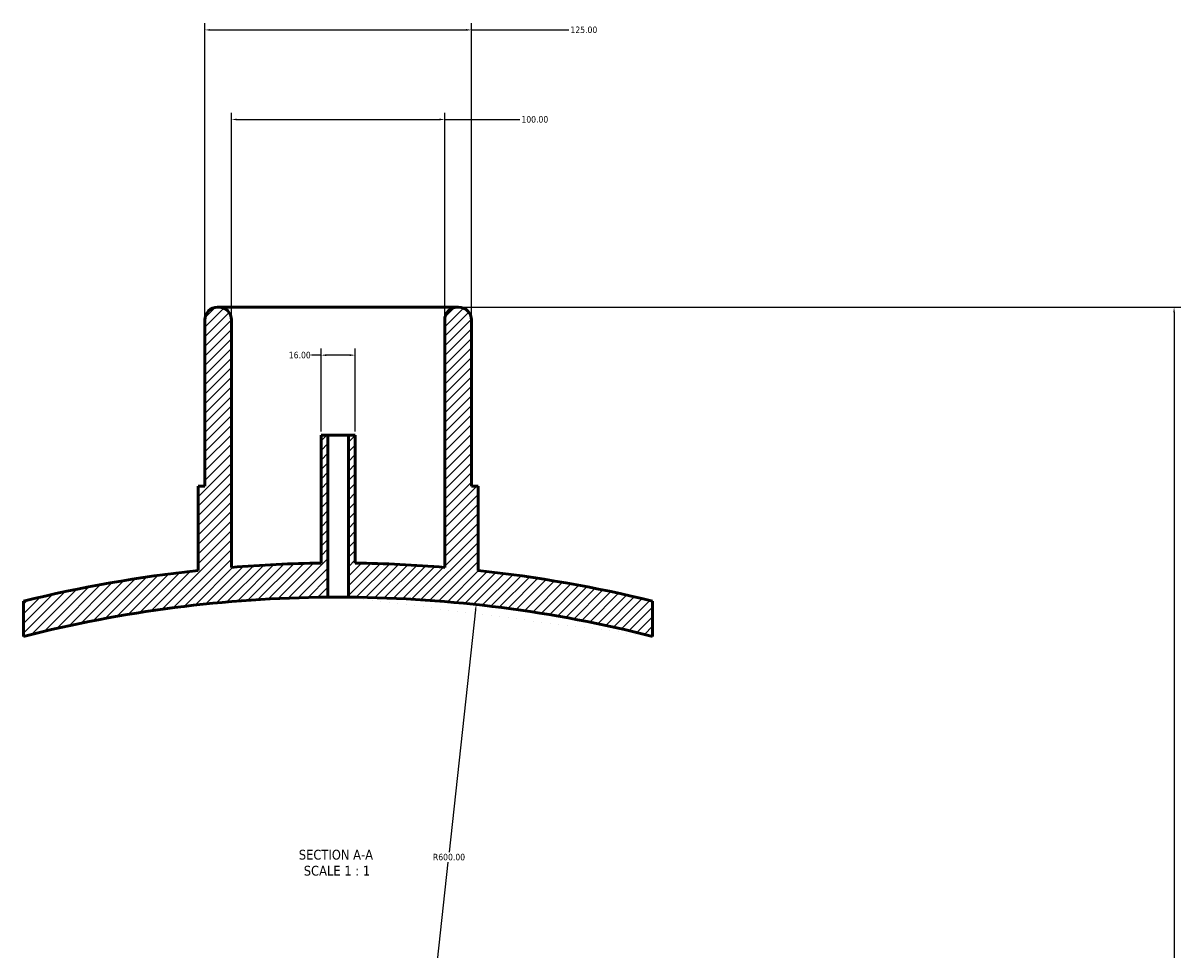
# Model space of a CAD drawing. Header units: millimetres. Extents: x -294 to 1633, y -345 to 2427.
# Tile 6 of 6: x 444 to 987, y 1993 to 2427. Entities that reach past the tile are written whole.
import ezdxf

# ---------------------------------------------------------------- set-up
doc = ezdxf.new("R2010")
doc.units = ezdxf.units.MM
for name, color, linetype, lineweight in [('Dimension (ANSI)', 7, 'Continuous', 25), ('Hatch (ANSI)', 7, 'Continuous', 18), ('Symbol (ANSI)', 7, 'Continuous', 25), ('Visible (ANSI)', 7, 'Continuous', 50)]:
    doc.layers.add(name, color=color, linetype=linetype, lineweight=lineweight)
doc.styles.add('Label Text (ANSI)', font='tahoma.ttf')
doc.styles.add('Note Text (ANSI)', font='tahoma.ttf')
doc.dimstyles.new('Default - mm (ANSI)', dxfattribs={"dimtxt": 3.048, "dimasz": 2.5, "dimexe": 3.175, "dimexo": 1.6002, "dimgap": 0.8, "dimtad": 0, "dimtoh": 1, "dimrnd": 1e-08, "dimzin": 4, "dimdsep": 46, "dimtxsty": 'Note Text (ANSI)', "dimcen": 0.09, "dimdle": 10, "dimclrd": 256, "dimclre": 256, "dimclrt": 256, "dimadec": 1, "dimazin": 1, "dimtfac": 1, "dimtofl": 0, "dimtmove": 0, "dimatfit": 3, "dimfxl": 1, "dimtolj": 1, "dimtzin": 4, "dimlwd": -1, "dimlwe": -1, "dimarcsym": 0})

# ---------------------------------------------------------------- blocks, each defined once
blk = doc.blocks.new('*D7')
at = {"layer": 'Defpoints', "color": 0, "transparency": 16777216}
for p in [(654.03, 2424.12), (529.03, 2288.12), (654.03, 2288.12)]:
    blk.add_point(p, dxfattribs=at)
at = {"layer": 'Dimension (ANSI)', "transparency": 16777216}
for p, q in [((529.03, 2289.72), (529.03, 2427.3)), ((654.03, 2289.72), (654.03, 2427.3)), ((531.53, 2424.12), (651.53, 2424.12)), ((654.03, 2424.12), (699.69, 2424.12))]:
    blk.add_line(p, q, dxfattribs=at)
for points in [[(531.53, 2424.54), (531.53, 2423.71), (529.03, 2424.12)], [(651.53, 2424.54), (651.53, 2423.71), (654.03, 2424.12)]]:
    blk.add_solid(points, dxfattribs=at)
at = {"layer": 'Dimension (ANSI)', "transparency": 16777216, "insert": (700.49, 2425.71), "char_height": 3.048, "attachment_point": 1, "style": 'Note Text (ANSI)'}
blk.add_mtext('\\A1;125.00', dxfattribs=at)
blk = doc.blocks.new('*D8')
at = {"layer": 'Defpoints', "color": 0, "transparency": 16777216}
for p in [(641.53, 2382.12), (541.53, 2288.12), (641.53, 2288.12)]:
    blk.add_point(p, dxfattribs=at)
at = {"layer": 'Dimension (ANSI)', "transparency": 16777216}
for p, q in [((541.53, 2289.72), (541.53, 2385.3)), ((641.53, 2289.72), (641.53, 2385.3)), ((544.03, 2382.12), (639.03, 2382.12)), ((641.53, 2382.12), (676.69, 2382.12))]:
    blk.add_line(p, q, dxfattribs=at)
for points in [[(544.03, 2382.54), (544.03, 2381.71), (541.53, 2382.12)], [(639.03, 2382.54), (639.03, 2381.71), (641.53, 2382.12)]]:
    blk.add_solid(points, dxfattribs=at)
at = {"layer": 'Dimension (ANSI)', "transparency": 16777216, "insert": (677.49, 2383.71), "char_height": 3.048, "attachment_point": 1, "style": 'Note Text (ANSI)'}
blk.add_mtext('\\A1;100.00', dxfattribs=at)
blk = doc.blocks.new('*D9')
at = {"layer": 'Defpoints', "color": 0, "transparency": 16777216}
for p in [(599.53, 2271.6), (583.53, 2234.12), (599.53, 2234.12)]:
    blk.add_point(p, dxfattribs=at)
at = {"layer": 'Dimension (ANSI)', "transparency": 16777216}
for p, q in [((583.53, 2235.72), (583.53, 2274.77)), ((599.53, 2235.72), (599.53, 2274.77)), ((583.53, 2271.6), (579.01, 2271.6)), ((597.03, 2271.6), (586.03, 2271.6))]:
    blk.add_line(p, q, dxfattribs=at)
for points in [[(586.03, 2272.01), (586.03, 2271.18), (583.53, 2271.6)], [(597.03, 2272.01), (597.03, 2271.18), (599.53, 2271.6)]]:
    blk.add_solid(points, dxfattribs=at)
at = {"layer": 'Dimension (ANSI)', "transparency": 16777216, "insert": (568.42, 2273.18), "char_height": 3.048, "attachment_point": 1, "style": 'Note Text (ANSI)'}
blk.add_mtext('\\A1;16.00', dxfattribs=at)
blk = doc.blocks.new('*D10')
at = {"layer": 'Defpoints', "color": 0, "transparency": 16777216}
for p in [(656.27, 2154.62), (591.53, 1558.12)]:
    blk.add_point(p, dxfattribs=at)
at = {"layer": 'Dimension (ANSI)', "transparency": 16777216}
for p, q in [((656, 2152.13), (643.67, 2038.55)), ((591.53, 1558.12), (643.16, 2033.77))]:
    blk.add_line(p, q, dxfattribs=at)
blk.add_solid([(655.59, 2152.18), (656.42, 2152.09), (656.27, 2154.62)], dxfattribs=at)
at = {"layer": 'Dimension (ANSI)', "transparency": 16777216, "insert": (636, 2037.75), "char_height": 3.048, "attachment_point": 1, "style": 'Note Text (ANSI)'}
blk.add_mtext('\\A1;R600.00', dxfattribs=at)
blk = doc.blocks.new('*D11')
at = {"layer": 'Defpoints', "color": 0, "transparency": 16777216}
for p in [(647.53, 2294.12), (591.53, 1558.12), (983.53, 1558.12)]:
    blk.add_point(p, dxfattribs=at)
at = {"layer": 'Dimension (ANSI)', "transparency": 16777216}
for p, q in [((649.13, 2294.12), (986.71, 2294.12)), ((983.53, 2291.62), (983.53, 1867.09)), ((983.53, 1560.62), (983.53, 1853.15)), ((593.13, 1558.12), (986.71, 1558.12))]:
    blk.add_line(p, q, dxfattribs=at)
for points in [[(983.11, 2291.62), (983.95, 2291.62), (983.53, 2294.12)], [(983.11, 1560.62), (983.95, 1560.62), (983.53, 1558.12)]]:
    blk.add_solid(points, dxfattribs=at)
at = {"layer": 'Dimension (ANSI)', "transparency": 16777216, "insert": (981.94, 1853.95), "char_height": 3.048, "attachment_point": 1, "rotation": 90, "style": 'Note Text (ANSI)'}
blk.add_mtext('\\A1;736.00', dxfattribs=at)

msp = doc.modelspace()

# ---------------------------------------------------------------- hatches: boundary and pattern name
at = {"layer": 'Hatch (ANSI)'}
h = msp.add_hatch(dxfattribs=at)
h.set_pattern_fill('ANSI31', color=256, scale=25.4, style=0)
h.set_pattern_definition([(45, (0, 0), (-2.245064, 2.245064), [])])
edge = h.paths.add_edge_path()
edge.add_line((599.531, 2234.122), (596.331, 2234.122))
edge.add_line((596.331, 2234.122), (596.331, 2158.102))
edge.add_ellipse((591.531, 1558.122), major_axis=(599.981, -4.8), ratio=1, start_angle=76.227285, end_angle=90, ccw=False)
edge.add_line((739.031, 2139.709), (739.031, 2156.202))
edge.add_ellipse((591.531, 1558.122), major_axis=(-598.08, 147.5), ratio=1, start_angle=270, end_angle=277.738407)
edge.add_line((657.156, 2170.616), (657.156, 2210.122))
edge.add_line((657.156, 2210.122), (654.031, 2210.122))
edge.add_line((654.031, 2210.122), (654.031, 2288.122))
edge.add_ellipse((648.031, 2288.122), major_axis=(0, 6), ratio=1, start_angle=270, end_angle=360)
edge.add_line((648.031, 2294.122), (647.531, 2294.122))
edge.add_ellipse((647.531, 2288.122), major_axis=(-6, 0), ratio=1, start_angle=270, end_angle=360)
edge.add_line((641.531, 2288.122), (641.531, 2172.089))
edge.add_ellipse((591.531, 1558.122), major_axis=(-613.967, 50), ratio=1, start_angle=270, end_angle=273.911631)
edge.add_line((599.531, 2174.07), (599.531, 2234.122))
edge = h.paths.add_edge_path()
edge.add_line((586.731, 2234.122), (583.531, 2234.122))
edge.add_line((583.531, 2234.122), (583.531, 2174.07))
edge.add_ellipse((591.531, 1558.122), major_axis=(-615.948, -8), ratio=1, start_angle=270, end_angle=273.911631)
edge.add_line((541.531, 2172.089), (541.531, 2288.122))
edge.add_ellipse((535.531, 2288.122), major_axis=(0, 6), ratio=1, start_angle=270, end_angle=360)
edge.add_line((535.531, 2294.122), (535.031, 2294.122))
edge.add_ellipse((535.031, 2288.122), major_axis=(-6, 0), ratio=1, start_angle=270, end_angle=360)
edge.add_line((529.031, 2288.122), (529.031, 2210.122))
edge.add_line((529.031, 2210.122), (525.906, 2210.122))
edge.add_line((525.906, 2210.122), (525.906, 2170.616))
edge.add_ellipse((591.531, 1558.122), major_axis=(-612.494, -65.625), ratio=1, start_angle=270, end_angle=277.738407)
edge.add_line((444.031, 2156.202), (444.031, 2139.709))
edge.add_ellipse((591.531, 1558.122), major_axis=(581.587, 147.5), ratio=1, start_angle=76.227285, end_angle=90, ccw=False)
edge.add_line((586.731, 2158.102), (586.731, 2234.122))

# ---------------------------------------------------------------- linework, layer by layer
at = {"layer": 'Visible (ANSI)'}
for p, q in [((535.531, 2294.122), (535.031, 2294.122)), ((647.531, 2294.122), (535.531, 2294.122)), ((648.031, 2294.122), (647.531, 2294.122)), ((529.031, 2288.122), (529.031, 2210.122)), ((541.531, 2172.089), (541.531, 2288.122)), ((641.531, 2288.122), (641.531, 2172.089)), ((654.031, 2210.122), (654.031, 2288.122)), ((586.731, 2234.122), (583.531, 2234.122)), ((583.531, 2234.122), (583.531, 2174.07)), ((586.731, 2158.102), (586.731, 2234.122)), ((596.331, 2234.122), (586.731, 2234.122)), ((599.531, 2234.122), (596.331, 2234.122)), ((596.331, 2234.122), (596.331, 2158.102)), ((599.531, 2174.07), (599.531, 2234.122)), ((529.031, 2210.122), (525.906, 2210.122)), ((525.906, 2210.122), (525.906, 2170.616)), ((657.156, 2210.122), (654.031, 2210.122)), ((657.156, 2170.616), (657.156, 2210.122)), ((444.031, 2156.202), (444.031, 2139.709)), ((739.031, 2139.709), (739.031, 2156.202))]:
    msp.add_line(p, q, dxfattribs=at)
for centre, radius, start, end in [((535.031, 2288.122), 6, 90, 180), ((535.531, 2288.122), 6, 0, 90), ((647.531, 2288.122), 6, 90, 180), ((648.031, 2288.122), 6, 0, 90), ((591.531, 1558.122), 616, 90.744122, 94.655753), ((591.531, 1558.122), 616, 85.344247, 89.255878), ((591.531, 1558.122), 616, 96.115559, 103.853966), ((591.531, 1558.122), 616, 76.146034, 83.884441), ((591.531, 1558.122), 600, 90.458371, 104.231086), ((591.531, 1558.122), 600, 75.768914, 89.541629)]:
    msp.add_arc(centre, radius, start, end, dxfattribs=at)
msp.add_open_spline([(596.331, 2158.102), (596.331, 2158.102), (596.211, 2158.103), (595.721, 2158.107), (595.352, 2158.11), (594.499, 2158.115), (593.959, 2158.117), (592.777, 2158.121), (592.134, 2158.122), (590.929, 2158.122), (590.286, 2158.121), (589.103, 2158.117), (588.563, 2158.115), (587.711, 2158.11), (587.342, 2158.107), (586.852, 2158.103), (586.731, 2158.102), (586.731, 2158.102)], degree=3, knots=[0, 0, 0, 0, 0.1808104, 0.1808104, 0.3616209, 0.3616209, 0.5424313, 0.5424313, 0.7232418, 0.7232418, 0.9040522, 0.9040522, 1.0848627, 1.0848627, 1.2656731, 1.2656731, 1.4464835, 1.4464835, 1.4464835, 1.4464835], dxfattribs=at)

# ---------------------------------------------------------------- texts
at = {"layer": 'Symbol (ANSI)', "char_height": 4.572, "attachment_point": 7, "style": 'Label Text (ANSI)'}
for s, insert in [('SECTION A-A', (573.107, 2034.968)), ('SCALE 1 : 1', (575.426, 2027.455))]:
    msp.add_mtext(s, dxfattribs=dict(at, insert=insert))

# ---------------------------------------------------------------- dimensions: what is measured, and where the dimension line sits
at = {"layer": 'Dimension (ANSI)'}
for base, p1, p2, angle, override, picture, middle in [((654.031, 2424.122), (529.031, 2288.122), (654.031, 2288.122), 180, {"dimgap": 0.8, "dimtoh": 0, "dimdec": 2, "dimtol": 0, "dimlim": 0, "dimtp": 0, "dimtm": 0, "dimtdec": 2, "dimatfit": 2}, '*D7', (706.531, 2424.122)), ((983.531, 1558.122), (647.531, 2294.122), (591.531, 1558.122), 270, {"dimgap": 0.8, "dimtoh": 0, "dimdec": 2, "dimtol": 0, "dimlim": 0, "dimtp": 0, "dimtm": 0, "dimtdec": 2, "dimatfit": 1}, '*D11', (983.531, 1860.122)), ((599.531, 2271.596), (583.531, 2234.122), (599.531, 2234.122), 180, {"dimgap": 0.8, "dimtoh": 0, "dimdec": 2, "dimtol": 0, "dimlim": 0, "dimtp": 0, "dimtm": 0, "dimtdec": 2, "dimatfit": 2}, '*D9', (573.317, 2271.596))]:
    dim = msp.add_linear_dim(base=base, p1=p1, p2=p2, angle=angle, dimstyle='Default - mm (ANSI)', override=override, dxfattribs=at)
    dim.commit()
    dim.dimension.update_dxf_attribs({"geometry": picture, "text_midpoint": middle, "dimtype": 160})
dim = msp.add_linear_dim(base=(641.531, 2382.122), p1=(541.531, 2288.122), p2=(641.531, 2288.122), dimstyle='Default - mm (ANSI)', override={"dimgap": 0.8, "dimtoh": 0, "dimdec": 2, "dimtol": 0, "dimlim": 0, "dimtp": 0, "dimtm": 0, "dimtdec": 2, "dimatfit": 2}, dxfattribs=at)
dim.commit()
dim.dimension.update_dxf_attribs({"geometry": '*D8', "text_midpoint": (683.531, 2382.122), "dimtype": 160})
dim = msp.add_radius_dim(center=(591.531, 1558.122), mpoint=(656.273, 2154.619), dimstyle='Default - mm (ANSI)', override={"dimgap": 0.8, "dimtih": 1, "dimdec": 2, "dimlfac": 1, "dimcen": 0, "dimdle": 0, "dimtol": 0, "dimlim": 0, "dimtp": 0, "dimtm": 0, "dimtdec": 2, "dimtmove": 2}, dxfattribs=at)
dim.commit()
dim.dimension.update_dxf_attribs({"geometry": '*D10', "text_midpoint": (643.416, 2036.161), "dimtype": 164})

doc.saveas('drawing.dxf')
